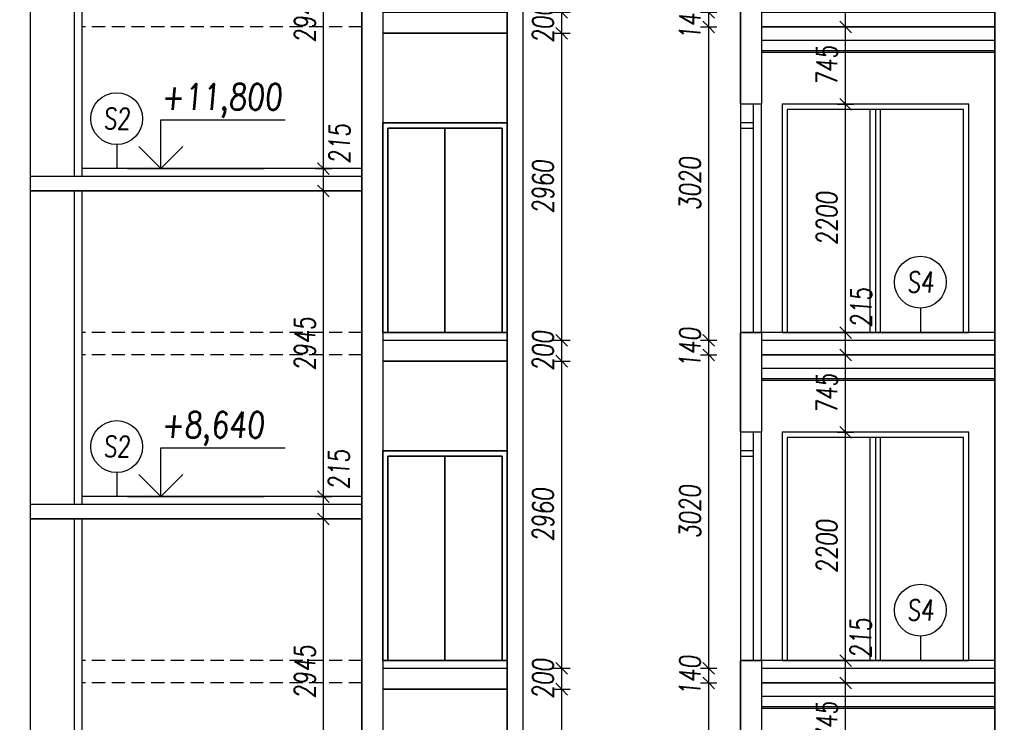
# Model space of a CAD drawing. Header units: millimetres. Extents: x -24606338 to 439687, y 151354 to 480404.
# Tile 24 of 93: x 261712 to 271204, y 194298 to 201067. Entities that reach past the tile are written whole.
import ezdxf
from ezdxf.enums import TextEntityAlignment as Align

# ---------------------------------------------------------------- set-up
doc = ezdxf.new("R2010")
doc.units = ezdxf.units.MM
doc.linetypes.add('ČERCHOVANÁ', pattern=[25.4, 12.7, -6.35, 0, -6.35])
doc.linetypes.add('ČÁRKOVANÁ', pattern=[19.05, 12.7, -6.35])
for name, color, linetype in [('DVERE', 4, 'Continuous'), ('KOTY', 7, 'Continuous'), ('NOVÁ INTERIERY', 240, 'Continuous'), ('OSY', 7, 'Continuous'), ('TENKA', 4, 'Continuous'), ('TLUSTA', 2, 'Continuous'), ('ŽB', 3, 'Continuous')]:
    doc.layers.add(name, color=color, linetype=linetype)
doc.styles.add('CS-ROMANS', font='romans.shx', dxfattribs={"width": 0.75, "oblique": 5})
doc.styles.add('CS-ROMANS_100', font='romans.shx', dxfattribs={"width": 0.75, "oblique": 5, "height": 200})
doc.styles.add('ROMANS', font='romans.shx', dxfattribs={"width": 0.75, "oblique": 5, "height": 200})
doc.dimstyles.new('A_KÓTA_100', dxfattribs={"dimtxt": 200, "dimasz": 4, "dimexe": 100, "dimexo": 1500, "dimgap": 80, "dimtad": 1, "dimdec": 0, "dimdsep": 46, "dimtxsty": 'CS-ROMANS_100', "dimblk": 'KOT_CARA20', "dimcen": 90, "dimse1": 1, "dimse2": 1, "dimclrd": 256, "dimclre": 256, "dimclrt": 256, "dimadec": 0, "dimazin": 0, "dimtfac": 1, "dimtdec": 0, "dimtix": 1, "dimtmove": 2, "dimatfit": 3, "dimldrblk": 'OBLIQUE', "dimfxl": 1, "dimfxlon": 1, "dimtolj": 1, "dimarcsym": 0})

# ---------------------------------------------------------------- blocks, each defined once
blk = doc.blocks.new('VÝŠKOVÁ KÓTA 1')
at = {"ltscale": 0.25}
for p, q in [((0, 3.758), (9.586, 3.758)), ((0, 0), (0, 3.758)), ((0, 0), (-1.697, 1.697)), ((0, 0), (1.697, 1.697))]:
    blk.add_line(p, q, dxfattribs=at)
at = {"style": 'ROMANS', "oblique": 5, "width": 0.8}
blk.add_attdef('VÝŠKA', (0, 4.539), '', height=2, dxfattribs=at)
blk = doc.blocks.new('KOT_CARA20')
for p, q in [((0, 0), (-14.1, -14.1)), ((0, 20), (0, -20)), ((0, 0), (14.1, 14.1))]:
    blk.add_line(p, q)
blk = doc.blocks.new('*D2808')
at = {"layer": 'Defpoints', "color": 0, "transparency": 16777216}
for p in [(264639.9, 196257.2), (265011.8, 196257.2), (265011.8, 193312.2)]:
    blk.add_point(p, dxfattribs=at)
at = {"layer": 'KOTY', "lineweight": -2, "transparency": 16777216}
blk.add_line((264639.9, 193316.2), (264639.9, 196253.2), dxfattribs=at)
at = {"layer": 'KOTY', "lineweight": -2, "transparency": 16777216, "xscale": 4, "yscale": 4, "zscale": 4}
for p, rotation in [((264639.9, 196257.2), 90), ((264639.9, 193312.2), 270)]:
    blk.add_blockref('KOT_CARA20', p, dxfattribs=dict(at, rotation=rotation))
at = {"layer": 'KOTY', "transparency": 16777216, "insert": (264459.9, 194784.7), "char_height": 200, "attachment_point": 5, "rotation": 90, "style": 'CS-ROMANS_100'}
blk.add_mtext('\\A1;2945', dxfattribs=at)
blk = doc.blocks.new('_OBLIQUE')
at = {"color": 0, "linetype": 'ByBlock', "ltscale": 15}
blk.add_line((-0.5, -0.5), (0.5, 0.5), dxfattribs=at)
blk = doc.blocks.new('*D2809')
at = {"layer": 'Defpoints', "color": 0, "transparency": 16777216}
for p in [(264639.9, 196472.2), (265011.8, 196472.2), (265011.8, 196257.2)]:
    blk.add_point(p, dxfattribs=at)
at = {"layer": 'KOTY', "lineweight": -2, "transparency": 16777216}
blk.add_line((264639.9, 196261.2), (264639.9, 196468.2), dxfattribs=at)
at = {"layer": 'KOTY', "lineweight": -2, "transparency": 16777216, "xscale": 4, "yscale": 4, "zscale": 4}
for p, rotation in [((264639.9, 196472.2), 90), ((264639.9, 196257.2), 270)]:
    blk.add_blockref('KOT_CARA20', p, dxfattribs=dict(at, rotation=rotation))
at = {"layer": 'KOTY', "transparency": 16777216, "insert": (264789, 196733.4), "char_height": 200, "attachment_point": 5, "rotation": 90, "style": 'CS-ROMANS_100'}
blk.add_mtext('\\A1;215', dxfattribs=at)
blk = doc.blocks.new('*D2810')
at = {"layer": 'Defpoints', "color": 0, "transparency": 16777216}
for p in [(264639.9, 199417.2), (265011.8, 199417.2), (265011.8, 196472.2)]:
    blk.add_point(p, dxfattribs=at)
at = {"layer": 'KOTY', "lineweight": -2, "transparency": 16777216}
blk.add_line((264639.9, 196476.2), (264639.9, 199413.2), dxfattribs=at)
at = {"layer": 'KOTY', "lineweight": -2, "transparency": 16777216, "xscale": 4, "yscale": 4, "zscale": 4}
for p, rotation in [((264639.9, 199417.2), 90), ((264639.9, 196472.2), 270)]:
    blk.add_blockref('KOT_CARA20', p, dxfattribs=dict(at, rotation=rotation))
at = {"layer": 'KOTY', "transparency": 16777216, "insert": (264459.9, 197944.7), "char_height": 200, "attachment_point": 5, "rotation": 90, "style": 'CS-ROMANS_100'}
blk.add_mtext('\\A1;2945', dxfattribs=at)
blk = doc.blocks.new('*D2811')
at = {"layer": 'Defpoints', "color": 0, "transparency": 16777216}
for p in [(264639.9, 199632.2), (265011.8, 199632.2), (265011.8, 199417.2)]:
    blk.add_point(p, dxfattribs=at)
at = {"layer": 'KOTY', "lineweight": -2, "transparency": 16777216}
blk.add_line((264639.9, 199421.2), (264639.9, 199628.2), dxfattribs=at)
at = {"layer": 'KOTY', "lineweight": -2, "transparency": 16777216, "xscale": 4, "yscale": 4, "zscale": 4}
for p, rotation in [((264639.9, 199632.2), 90), ((264639.9, 199417.2), 270)]:
    blk.add_blockref('KOT_CARA20', p, dxfattribs=dict(at, rotation=rotation))
at = {"layer": 'KOTY', "transparency": 16777216, "insert": (264795.6, 199871.9), "char_height": 200, "attachment_point": 5, "rotation": 90, "style": 'CS-ROMANS_100'}
blk.add_mtext('\\A1;215', dxfattribs=at)
blk = doc.blocks.new('*D2812')
at = {"layer": 'Defpoints', "color": 0, "transparency": 16777216}
for p in [(264639.9, 202577.2), (265011.8, 202577.2), (265011.8, 199632.2)]:
    blk.add_point(p, dxfattribs=at)
at = {"layer": 'KOTY', "lineweight": -2, "transparency": 16777216}
blk.add_line((264639.9, 199636.2), (264639.9, 202573.2), dxfattribs=at)
at = {"layer": 'KOTY', "lineweight": -2, "transparency": 16777216, "xscale": 4, "yscale": 4, "zscale": 4}
for p, rotation in [((264639.9, 202577.2), 90), ((264639.9, 199632.2), 270)]:
    blk.add_blockref('KOT_CARA20', p, dxfattribs=dict(at, rotation=rotation))
at = {"layer": 'KOTY', "transparency": 16777216, "insert": (264459.9, 201104.7), "char_height": 200, "attachment_point": 5, "rotation": 90, "style": 'CS-ROMANS_100'}
blk.add_mtext('\\A1;2945', dxfattribs=at)
blk = doc.blocks.new('*D2851')
at = {"layer": 'Defpoints', "color": 0, "transparency": 16777216}
for p in [(268861.8, 194677.2), (269674.2, 194677.2), (268861.8, 193932.2)]:
    blk.add_point(p, dxfattribs=at)
at = {"layer": 'KOTY', "lineweight": -2, "transparency": 16777216}
blk.add_line((269674.2, 193936.2), (269674.2, 194673.2), dxfattribs=at)
at = {"layer": 'KOTY', "lineweight": -2, "transparency": 16777216, "xscale": 4, "yscale": 4, "zscale": 4}
for p, rotation in [((269674.2, 194677.2), 90), ((269674.2, 193932.2), 270)]:
    blk.add_blockref('KOT_CARA20', p, dxfattribs=dict(at, rotation=rotation))
at = {"layer": 'KOTY', "transparency": 16777216, "insert": (269494.2, 194304.7), "char_height": 200, "attachment_point": 5, "rotation": 90, "style": 'CS-ROMANS_100'}
blk.add_mtext('\\A1;745', dxfattribs=at)
blk = doc.blocks.new('*D2852')
at = {"layer": 'Defpoints', "color": 0, "transparency": 16777216}
for p in [(268861.8, 194892.2), (269674.2, 194892.2), (268861.8, 194677.2)]:
    blk.add_point(p, dxfattribs=at)
at = {"layer": 'KOTY', "lineweight": -2, "transparency": 16777216}
blk.add_line((269674.2, 194681.2), (269674.2, 194888.2), dxfattribs=at)
at = {"layer": 'KOTY', "lineweight": -2, "transparency": 16777216, "xscale": 4, "yscale": 4, "zscale": 4}
for p, rotation in [((269674.2, 194892.2), 90), ((269674.2, 194677.2), 270)]:
    blk.add_blockref('KOT_CARA20', p, dxfattribs=dict(at, rotation=rotation))
at = {"layer": 'KOTY', "transparency": 16777216, "insert": (269819.2, 195108.4), "char_height": 200, "attachment_point": 5, "rotation": 90, "style": 'CS-ROMANS_100'}
blk.add_mtext('\\A1;215', dxfattribs=at)
blk = doc.blocks.new('*D2853')
at = {"layer": 'Defpoints', "color": 0, "transparency": 16777216}
for p in [(268861.8, 197092.2), (269674.2, 197092.2), (268861.8, 194892.2)]:
    blk.add_point(p, dxfattribs=at)
at = {"layer": 'KOTY', "lineweight": -2, "transparency": 16777216}
blk.add_line((269674.2, 194896.2), (269674.2, 197088.2), dxfattribs=at)
at = {"layer": 'KOTY', "lineweight": -2, "transparency": 16777216, "xscale": 4, "yscale": 4, "zscale": 4}
for p, rotation in [((269674.2, 197092.2), 90), ((269674.2, 194892.2), 270)]:
    blk.add_blockref('KOT_CARA20', p, dxfattribs=dict(at, rotation=rotation))
at = {"layer": 'KOTY', "transparency": 16777216, "insert": (269494.2, 195992.2), "char_height": 200, "attachment_point": 5, "rotation": 90, "style": 'CS-ROMANS_100'}
blk.add_mtext('\\A1;2200', dxfattribs=at)
blk = doc.blocks.new('*D2854')
at = {"layer": 'Defpoints', "color": 0, "transparency": 16777216}
for p in [(268861.8, 197837.2), (269674.2, 197837.2), (268861.8, 197092.2)]:
    blk.add_point(p, dxfattribs=at)
at = {"layer": 'KOTY', "lineweight": -2, "transparency": 16777216}
blk.add_line((269674.2, 197096.2), (269674.2, 197833.2), dxfattribs=at)
at = {"layer": 'KOTY', "lineweight": -2, "transparency": 16777216, "xscale": 4, "yscale": 4, "zscale": 4}
for p, rotation in [((269674.2, 197837.2), 90), ((269674.2, 197092.2), 270)]:
    blk.add_blockref('KOT_CARA20', p, dxfattribs=dict(at, rotation=rotation))
at = {"layer": 'KOTY', "transparency": 16777216, "insert": (269494.2, 197464.7), "char_height": 200, "attachment_point": 5, "rotation": 90, "style": 'CS-ROMANS_100'}
blk.add_mtext('\\A1;745', dxfattribs=at)
blk = doc.blocks.new('*D2855')
at = {"layer": 'Defpoints', "color": 0, "transparency": 16777216}
for p in [(268861.8, 198052.2), (269674.2, 198052.2), (268861.8, 197837.2)]:
    blk.add_point(p, dxfattribs=at)
at = {"layer": 'KOTY', "lineweight": -2, "transparency": 16777216}
blk.add_line((269674.2, 197841.2), (269674.2, 198048.2), dxfattribs=at)
at = {"layer": 'KOTY', "lineweight": -2, "transparency": 16777216, "xscale": 4, "yscale": 4, "zscale": 4}
for p, rotation in [((269674.2, 198052.2), 90), ((269674.2, 197837.2), 270)]:
    blk.add_blockref('KOT_CARA20', p, dxfattribs=dict(at, rotation=rotation))
at = {"layer": 'KOTY', "transparency": 16777216, "insert": (269824.7, 198293), "char_height": 200, "attachment_point": 5, "rotation": 90, "style": 'CS-ROMANS_100'}
blk.add_mtext('\\A1;215', dxfattribs=at)
blk = doc.blocks.new('*D2856')
at = {"layer": 'Defpoints', "color": 0, "transparency": 16777216}
for p in [(268861.8, 200252.2), (269674.2, 200252.2), (268861.8, 198052.2)]:
    blk.add_point(p, dxfattribs=at)
at = {"layer": 'KOTY', "lineweight": -2, "transparency": 16777216}
blk.add_line((269674.2, 198056.2), (269674.2, 200248.2), dxfattribs=at)
at = {"layer": 'KOTY', "lineweight": -2, "transparency": 16777216, "xscale": 4, "yscale": 4, "zscale": 4}
for p, rotation in [((269674.2, 200252.2), 90), ((269674.2, 198052.2), 270)]:
    blk.add_blockref('KOT_CARA20', p, dxfattribs=dict(at, rotation=rotation))
at = {"layer": 'KOTY', "transparency": 16777216, "insert": (269494.2, 199152.2), "char_height": 200, "attachment_point": 5, "rotation": 90, "style": 'CS-ROMANS_100'}
blk.add_mtext('\\A1;2200', dxfattribs=at)
blk = doc.blocks.new('*D2857')
at = {"layer": 'Defpoints', "color": 0, "transparency": 16777216}
for p in [(268861.8, 200997.2), (269674.2, 200997.2), (268861.8, 200252.2)]:
    blk.add_point(p, dxfattribs=at)
at = {"layer": 'KOTY', "lineweight": -2, "transparency": 16777216}
blk.add_line((269674.2, 200256.2), (269674.2, 200993.2), dxfattribs=at)
at = {"layer": 'KOTY', "lineweight": -2, "transparency": 16777216, "xscale": 4, "yscale": 4, "zscale": 4}
for p, rotation in [((269674.2, 200997.2), 90), ((269674.2, 200252.2), 270)]:
    blk.add_blockref('KOT_CARA20', p, dxfattribs=dict(at, rotation=rotation))
at = {"layer": 'KOTY', "transparency": 16777216, "insert": (269494.2, 200624.7), "char_height": 200, "attachment_point": 5, "rotation": 90, "style": 'CS-ROMANS_100'}
blk.add_mtext('\\A1;745', dxfattribs=at)
blk = doc.blocks.new('*D2858')
at = {"layer": 'Defpoints', "color": 0, "transparency": 16777216}
for p in [(268861.8, 201212.2), (269674.2, 201212.2), (268861.8, 200997.2)]:
    blk.add_point(p, dxfattribs=at)
at = {"layer": 'KOTY', "lineweight": -2, "transparency": 16777216}
blk.add_line((269674.2, 201001.2), (269674.2, 201208.2), dxfattribs=at)
at = {"layer": 'KOTY', "lineweight": -2, "transparency": 16777216, "xscale": 4, "yscale": 4, "zscale": 4}
for p, rotation in [((269674.2, 201212.2), 90), ((269674.2, 200997.2), 270)]:
    blk.add_blockref('KOT_CARA20', p, dxfattribs=dict(at, rotation=rotation))
at = {"layer": 'KOTY', "transparency": 16777216, "insert": (269850.3, 201454.6), "char_height": 200, "attachment_point": 5, "rotation": 90, "style": 'CS-ROMANS_100'}
blk.add_mtext('\\A1;215', dxfattribs=at)
blk = doc.blocks.new('*D3105')
at = {"layer": 'Defpoints', "color": 0, "transparency": 16777216}
for p in [(266330.1, 194617.2), (266937.1, 194617.2), (266292, 191657.2)]:
    blk.add_point(p, dxfattribs=at)
at = {"layer": 'KOTY', "lineweight": -2, "transparency": 16777216}
blk.add_line((266937.1, 191661.2), (266937.1, 194613.2), dxfattribs=at)
at = {"layer": 'KOTY', "lineweight": -2, "transparency": 16777216, "xscale": 4, "yscale": 4, "zscale": 4}
for p, rotation in [((266937.1, 194617.2), 90), ((266937.1, 191657.2), 270)]:
    blk.add_blockref('KOT_CARA20', p, dxfattribs=dict(at, rotation=rotation))
at = {"layer": 'KOTY', "transparency": 16777216, "insert": (266757.1, 193137.2), "char_height": 200, "attachment_point": 5, "rotation": 90, "style": 'CS-ROMANS_100'}
blk.add_mtext('\\A1;2960', dxfattribs=at)
blk = doc.blocks.new('*D3106')
at = {"layer": 'Defpoints', "color": 0, "transparency": 16777216}
for p in [(266323.1, 194817.2), (266937.1, 194817.2), (266330.1, 194617.2)]:
    blk.add_point(p, dxfattribs=at)
at = {"layer": 'KOTY', "lineweight": -2, "transparency": 16777216}
for p, q in [((266937.1, 194821.2), (266937.1, 194825.2)), ((266937.1, 194617.2), (266937.1, 194817.2)), ((266937.1, 194613.2), (266937.1, 194609.2))]:
    blk.add_line(p, q, dxfattribs=at)
at = {"layer": 'KOTY', "lineweight": -2, "transparency": 16777216, "xscale": 4, "yscale": 4, "zscale": 4}
for p, rotation in [((266937.1, 194817.2), 270), ((266937.1, 194617.2), 90)]:
    blk.add_blockref('KOT_CARA20', p, dxfattribs=dict(at, rotation=rotation))
at = {"layer": 'KOTY', "transparency": 16777216, "insert": (266757.1, 194717.2), "char_height": 200, "attachment_point": 5, "rotation": 90, "style": 'CS-ROMANS_100'}
blk.add_mtext('\\A1;200', dxfattribs=at)
blk = doc.blocks.new('*D3107')
at = {"layer": 'Defpoints', "color": 0, "transparency": 16777216}
for p in [(266323.1, 197777.2), (266937.1, 197777.2), (266323.1, 194817.2)]:
    blk.add_point(p, dxfattribs=at)
at = {"layer": 'KOTY', "lineweight": -2, "transparency": 16777216}
blk.add_line((266937.1, 194821.2), (266937.1, 197773.2), dxfattribs=at)
at = {"layer": 'KOTY', "lineweight": -2, "transparency": 16777216, "xscale": 4, "yscale": 4, "zscale": 4}
for p, rotation in [((266937.1, 197777.2), 90), ((266937.1, 194817.2), 270)]:
    blk.add_blockref('KOT_CARA20', p, dxfattribs=dict(at, rotation=rotation))
at = {"layer": 'KOTY', "transparency": 16777216, "insert": (266757.1, 196297.2), "char_height": 200, "attachment_point": 5, "rotation": 90, "style": 'CS-ROMANS_100'}
blk.add_mtext('\\A1;2960', dxfattribs=at)
blk = doc.blocks.new('*D3108')
at = {"layer": 'Defpoints', "color": 0, "transparency": 16777216}
for p in [(266309.1, 197977.2), (266937.1, 197977.2), (266323.1, 197777.2)]:
    blk.add_point(p, dxfattribs=at)
at = {"layer": 'KOTY', "lineweight": -2, "transparency": 16777216}
for p, q in [((266937.1, 197981.2), (266937.1, 197985.2)), ((266937.1, 197777.2), (266937.1, 197977.2)), ((266937.1, 197773.2), (266937.1, 197769.2))]:
    blk.add_line(p, q, dxfattribs=at)
at = {"layer": 'KOTY', "lineweight": -2, "transparency": 16777216, "xscale": 4, "yscale": 4, "zscale": 4}
for p, rotation in [((266937.1, 197977.2), 270), ((266937.1, 197777.2), 90)]:
    blk.add_blockref('KOT_CARA20', p, dxfattribs=dict(at, rotation=rotation))
at = {"layer": 'KOTY', "transparency": 16777216, "insert": (266757.1, 197877.2), "char_height": 200, "attachment_point": 5, "rotation": 90, "style": 'CS-ROMANS_100'}
blk.add_mtext('\\A1;200', dxfattribs=at)
blk = doc.blocks.new('*D3109')
at = {"layer": 'Defpoints', "color": 0, "transparency": 16777216}
for p in [(266265, 200937.2), (266937.1, 200937.2), (266309.1, 197977.2)]:
    blk.add_point(p, dxfattribs=at)
at = {"layer": 'KOTY', "lineweight": -2, "transparency": 16777216}
blk.add_line((266937.1, 197981.2), (266937.1, 200933.2), dxfattribs=at)
at = {"layer": 'KOTY', "lineweight": -2, "transparency": 16777216, "xscale": 4, "yscale": 4, "zscale": 4}
for p, rotation in [((266937.1, 200937.2), 90), ((266937.1, 197977.2), 270)]:
    blk.add_blockref('KOT_CARA20', p, dxfattribs=dict(at, rotation=rotation))
at = {"layer": 'KOTY', "transparency": 16777216, "insert": (266757.1, 199457.2), "char_height": 200, "attachment_point": 5, "rotation": 90, "style": 'CS-ROMANS_100'}
blk.add_mtext('\\A1;2960', dxfattribs=at)
blk = doc.blocks.new('*D3110')
at = {"layer": 'Defpoints', "color": 0, "transparency": 16777216}
for p in [(266278.2, 201137.2), (266937.1, 201137.2), (266265, 200937.2)]:
    blk.add_point(p, dxfattribs=at)
at = {"layer": 'KOTY', "lineweight": -2, "transparency": 16777216}
for p, q in [((266937.1, 201141.2), (266937.1, 201145.2)), ((266937.1, 200937.2), (266937.1, 201137.2)), ((266937.1, 200933.2), (266937.1, 200929.2))]:
    blk.add_line(p, q, dxfattribs=at)
at = {"layer": 'KOTY', "lineweight": -2, "transparency": 16777216, "xscale": 4, "yscale": 4, "zscale": 4}
for p, rotation in [((266937.1, 201137.2), 270), ((266937.1, 200937.2), 90)]:
    blk.add_blockref('KOT_CARA20', p, dxfattribs=dict(at, rotation=rotation))
at = {"layer": 'KOTY', "transparency": 16777216, "insert": (266757.1, 201037.2), "char_height": 200, "attachment_point": 5, "rotation": 90, "style": 'CS-ROMANS_100'}
blk.add_mtext('\\A1;200', dxfattribs=at)
blk = doc.blocks.new('*D3148')
at = {"layer": 'Defpoints', "color": 0, "transparency": 16777216}
for p in [(268354.2, 194677.2), (269045.4, 194677.2), (268995.1, 191657.2)]:
    blk.add_point(p, dxfattribs=at)
at = {"layer": 'KOTY', "lineweight": -2, "transparency": 16777216}
blk.add_line((268354.2, 191661.2), (268354.2, 194673.2), dxfattribs=at)
at = {"layer": 'KOTY', "lineweight": -2, "transparency": 16777216, "xscale": 4, "yscale": 4, "zscale": 4}
for p, rotation in [((268354.2, 194677.2), 90), ((268354.2, 191657.2), 270)]:
    blk.add_blockref('KOT_CARA20', p, dxfattribs=dict(at, rotation=rotation))
at = {"layer": 'KOTY', "transparency": 16777216, "insert": (268174.2, 193167.2), "char_height": 200, "attachment_point": 5, "rotation": 90, "style": 'CS-ROMANS_100'}
blk.add_mtext('\\A1;3020', dxfattribs=at)
blk = doc.blocks.new('*D3149')
at = {"layer": 'Defpoints', "color": 0, "transparency": 16777216}
for p in [(268354.2, 194817.2), (269011.8, 194817.2), (269045.4, 194677.2)]:
    blk.add_point(p, dxfattribs=at)
at = {"layer": 'KOTY', "lineweight": -2, "transparency": 16777216}
for p, q in [((268354.2, 194821.2), (268354.2, 194825.2)), ((268354.2, 194677.2), (268354.2, 194817.2)), ((268354.2, 194673.2), (268354.2, 194669.2))]:
    blk.add_line(p, q, dxfattribs=at)
at = {"layer": 'KOTY', "lineweight": -2, "transparency": 16777216, "xscale": 4, "yscale": 4, "zscale": 4}
for p, rotation in [((268354.2, 194817.2), 270), ((268354.2, 194677.2), 90)]:
    blk.add_blockref('KOT_CARA20', p, dxfattribs=dict(at, rotation=rotation))
at = {"layer": 'KOTY', "transparency": 16777216, "insert": (268174.2, 194747.2), "char_height": 200, "attachment_point": 5, "rotation": 90, "style": 'CS-ROMANS_100'}
blk.add_mtext('\\A1;140', dxfattribs=at)
blk = doc.blocks.new('*D3150')
at = {"layer": 'Defpoints', "color": 0, "transparency": 16777216}
for p in [(268354.2, 197837.2), (269186.3, 197837.2), (269011.8, 194817.2)]:
    blk.add_point(p, dxfattribs=at)
at = {"layer": 'KOTY', "lineweight": -2, "transparency": 16777216}
blk.add_line((268354.2, 194821.2), (268354.2, 197833.2), dxfattribs=at)
at = {"layer": 'KOTY', "lineweight": -2, "transparency": 16777216, "xscale": 4, "yscale": 4, "zscale": 4}
for p, rotation in [((268354.2, 197837.2), 90), ((268354.2, 194817.2), 270)]:
    blk.add_blockref('KOT_CARA20', p, dxfattribs=dict(at, rotation=rotation))
at = {"layer": 'KOTY', "transparency": 16777216, "insert": (268174.2, 196327.2), "char_height": 200, "attachment_point": 5, "rotation": 90, "style": 'CS-ROMANS_100'}
blk.add_mtext('\\A1;3020', dxfattribs=at)
blk = doc.blocks.new('*D3151')
at = {"layer": 'Defpoints', "color": 0, "transparency": 16777216}
for p in [(268354.2, 197977.2), (269182.3, 197977.2), (269186.3, 197837.2)]:
    blk.add_point(p, dxfattribs=at)
at = {"layer": 'KOTY', "lineweight": -2, "transparency": 16777216}
for p, q in [((268354.2, 197981.2), (268354.2, 197985.2)), ((268354.2, 197837.2), (268354.2, 197977.2)), ((268354.2, 197833.2), (268354.2, 197829.2))]:
    blk.add_line(p, q, dxfattribs=at)
at = {"layer": 'KOTY', "lineweight": -2, "transparency": 16777216, "xscale": 4, "yscale": 4, "zscale": 4}
for p, rotation in [((268354.2, 197977.2), 270), ((268354.2, 197837.2), 90)]:
    blk.add_blockref('KOT_CARA20', p, dxfattribs=dict(at, rotation=rotation))
at = {"layer": 'KOTY', "transparency": 16777216, "insert": (268174.2, 197907.2), "char_height": 200, "attachment_point": 5, "rotation": 90, "style": 'CS-ROMANS_100'}
blk.add_mtext('\\A1;140', dxfattribs=at)
blk = doc.blocks.new('*D3152')
at = {"layer": 'Defpoints', "color": 0, "transparency": 16777216}
for p in [(268354.2, 200997.2), (269172.8, 200997.2), (269182.3, 197977.2)]:
    blk.add_point(p, dxfattribs=at)
at = {"layer": 'KOTY', "lineweight": -2, "transparency": 16777216}
blk.add_line((268354.2, 197981.2), (268354.2, 200993.2), dxfattribs=at)
at = {"layer": 'KOTY', "lineweight": -2, "transparency": 16777216, "xscale": 4, "yscale": 4, "zscale": 4}
for p, rotation in [((268354.2, 200997.2), 90), ((268354.2, 197977.2), 270)]:
    blk.add_blockref('KOT_CARA20', p, dxfattribs=dict(at, rotation=rotation))
at = {"layer": 'KOTY', "transparency": 16777216, "insert": (268174.2, 199487.2), "char_height": 200, "attachment_point": 5, "rotation": 90, "style": 'CS-ROMANS_100'}
blk.add_mtext('\\A1;3020', dxfattribs=at)
blk = doc.blocks.new('*D3153')
at = {"layer": 'Defpoints', "color": 0, "transparency": 16777216}
for p in [(268354.2, 201137.2), (269192.2, 201137.2), (269172.8, 200997.2)]:
    blk.add_point(p, dxfattribs=at)
at = {"layer": 'KOTY', "lineweight": -2, "transparency": 16777216}
for p, q in [((268354.2, 201141.2), (268354.2, 201145.2)), ((268354.2, 200997.2), (268354.2, 201137.2)), ((268354.2, 200993.2), (268354.2, 200989.2))]:
    blk.add_line(p, q, dxfattribs=at)
at = {"layer": 'KOTY', "lineweight": -2, "transparency": 16777216, "xscale": 4, "yscale": 4, "zscale": 4}
for p, rotation in [((268354.2, 201137.2), 270), ((268354.2, 200997.2), 90)]:
    blk.add_blockref('KOT_CARA20', p, dxfattribs=dict(at, rotation=rotation))
at = {"layer": 'KOTY', "transparency": 16777216, "insert": (268174.2, 201067.2), "char_height": 200, "attachment_point": 5, "rotation": 90, "style": 'CS-ROMANS_100'}
blk.add_mtext('\\A1;140', dxfattribs=at)
blk = doc.blocks.new('*D3231')
at = {"layer": 'Defpoints', "color": 0, "transparency": 16777216}
for p in [(270895.9, 253754.2), (281915.1, 253754.2), (277973.8, 191457.2)]:
    blk.add_point(p, dxfattribs=at)
at = {"layer": 'KOTY', "lineweight": -2, "transparency": 16777216}
blk.add_line((281915.1, 191461.2), (281915.1, 253750.2), dxfattribs=at)
at = {"layer": 'KOTY', "lineweight": -2, "transparency": 16777216, "xscale": 4, "yscale": 4, "zscale": 4}
for p, rotation in [((281915.1, 253754.2), 90), ((281915.1, 191457.2), 270)]:
    blk.add_blockref('KOT_CARA20', p, dxfattribs=dict(at, rotation=rotation))
at = {"layer": 'KOTY', "transparency": 16777216, "insert": (281735.1, 222605.7), "char_height": 200, "attachment_point": 5, "rotation": 90, "style": 'CS-ROMANS_100'}
blk.add_mtext('\\A1;62297', dxfattribs=at)

msp = doc.modelspace()

# ---------------------------------------------------------------- linework, layer by layer
at = {"layer": 'DVERE'}
for points in [[(269061.809, 198052.158), (270861.809, 198052.158), (270861.809, 200252.158), (269061.809, 200252.158)], [(269061.809, 198052.158), (270861.809, 198052.158), (270861.809, 200252.158), (269061.809, 200252.158)], [(265211.809, 198052.158), (266411.809, 198052.158), (266411.809, 200072.158), (265211.809, 200072.158)], [(265261.809, 198052.158), (266361.809, 198052.158), (266361.809, 200022.158), (265261.809, 200022.158)], [(269061.809, 194892.158), (270861.809, 194892.158), (270861.809, 197092.158), (269061.809, 197092.158)], [(265211.809, 194892.158), (266411.809, 194892.158), (266411.809, 196912.158), (265211.809, 196912.158)], [(265261.809, 194892.158), (266361.809, 194892.158), (266361.809, 196862.158), (265261.809, 196862.158)]]:
    msp.add_lwpolyline(points, close=True, dxfattribs=at)
at = {"layer": 'KOTY'}
for p, q in [((262646.843, 199864.118), (262646.843, 199632.158)), ((270395.064, 198288.146), (270395.064, 198056.186)), ((262646.843, 196704.118), (262646.843, 196472.158)), ((270395.064, 195128.146), (270395.064, 194896.186))]:
    msp.add_line(p, q, dxfattribs=at)
at = {"layer": 'KOTY', "linetype": 'ByBlock'}
for p, q in [((262750.672, 199632.158), (264067.766, 199632.158)), ((262750.672, 196472.158), (264067.766, 196472.158))]:
    msp.add_line(p, q, dxfattribs=at)
at = {"layer": 'KOTY', "ltscale": 20}
for centre in [(262646.843, 200114.118), (270395.064, 198538.146), (262646.843, 196954.118), (270395.064, 195378.146)]:
    msp.add_circle(centre, 250, dxfattribs=at)
at = {"layer": 'NOVÁ INTERIERY'}
for p, q in [((269911.809, 198052.158), (269911.809, 200202.158)), ((269961.809, 200202.158), (269961.809, 198052.158)), ((270011.809, 198052.158), (270011.809, 200202.158)), ((269911.809, 194892.158), (269911.809, 197042.158)), ((269961.809, 197042.158), (269961.809, 194892.158)), ((270011.809, 194892.158), (270011.809, 197042.158))]:
    msp.add_line(p, q, dxfattribs=at)
for points in [[(271111.809, 200867.158), (268861.809, 200867.158)], [(271111.809, 200767.158), (268861.809, 200767.158)], [(271111.809, 200752.158), (268861.809, 200752.158)], [(271111.809, 197707.158), (268861.809, 197707.158)], [(271111.809, 197607.158), (268861.809, 197607.158)], [(271111.809, 197592.158), (268861.809, 197592.158)], [(271111.809, 194547.158), (268861.809, 194547.158)], [(271111.809, 194447.158), (268861.809, 194447.158)], [(271111.809, 194432.158), (268861.809, 194432.158)]]:
    msp.add_lwpolyline(points, dxfattribs=at)
for points in [[(269061.809, 198052.158), (270861.809, 198052.158), (270861.809, 200252.158), (269061.809, 200252.158)], [(269111.809, 198052.158), (270811.809, 198052.158), (270811.809, 200202.158), (269111.809, 200202.158)], [(265211.809, 200072.158), (266411.809, 200072.158), (266411.809, 198052.158), (265211.809, 198052.158)], [(265261.809, 200022.158), (265811.809, 200022.158), (265811.809, 198052.158), (265261.809, 198052.158)], [(265811.809, 200022.158), (266361.809, 200022.158), (266361.809, 198052.158), (265811.809, 198052.158)], [(269061.809, 194892.158), (270861.809, 194892.158), (270861.809, 197092.158), (269061.809, 197092.158)], [(269111.809, 194892.158), (270811.809, 194892.158), (270811.809, 197042.158), (269111.809, 197042.158)], [(265211.809, 196912.158), (266411.809, 196912.158), (266411.809, 194892.158), (265211.809, 194892.158)], [(265261.809, 196862.158), (265811.809, 196862.158), (265811.809, 194892.158), (265261.809, 194892.158)], [(265811.809, 196862.158), (266361.809, 196862.158), (266361.809, 194892.158), (265811.809, 194892.158)]]:
    msp.add_lwpolyline(points, close=True, dxfattribs=at)
at = {"layer": 'OSY', "linetype": 'ČERCHOVANÁ', "ltscale": 25}
for p, q in [((265011.809, 251607.158), (265011.809, 174688.935)), ((265011.809, 200096.024), (265011.809, 191318.616))]:
    msp.add_line(p, q, dxfattribs=at)
at = {"layer": 'TENKA', "linetype": 'ČÁRKOVANÁ', "ltscale": 10}
for points in [[(265011.809, 200997.158), (262311.809, 200997.158)], [(265011.809, 198052.158), (262311.809, 198052.158)], [(265011.809, 197837.158), (262311.809, 197837.158)], [(265011.809, 194892.158), (262311.809, 194892.158)], [(265011.809, 194677.158), (262311.809, 194677.158)]]:
    msp.add_lwpolyline(points, dxfattribs=at)
at = {"layer": 'TENKA'}
for points in [[(268661.809, 198052.158), (268861.809, 198052.158), (268861.809, 200252.158), (268661.809, 200252.158)], [(268661.809, 200022.158), (268786.809, 200022.158), (268786.809, 200072.158), (268661.809, 200072.158)], [(268661.809, 194892.158), (268861.809, 194892.158), (268861.809, 197092.158), (268661.809, 197092.158)], [(268661.809, 196862.158), (268786.809, 196862.158), (268786.809, 196912.158), (268661.809, 196912.158)]]:
    msp.add_lwpolyline(points, close=True, dxfattribs=at)
for points in [[(268786.809, 198052.158), (268786.809, 200252.158)], [(265011.809, 199557.158), (262311.809, 199557.158)], [(268861.809, 198052.158), (268861.809, 197977.158)], [(266411.809, 197977.158), (265211.809, 197977.158)], [(271111.809, 197977.158), (268861.809, 197977.158)], [(268786.809, 194892.158), (268786.809, 197092.158)], [(265011.809, 196397.158), (262311.809, 196397.158)], [(268861.809, 194892.158), (268861.809, 194817.158)], [(266411.809, 194817.158), (265211.809, 194817.158)], [(271111.809, 194817.158), (268861.809, 194817.158)]]:
    msp.add_lwpolyline(points, dxfattribs=at)
at = {"layer": 'TLUSTA'}
for points in [[(261811.809, 249627.158), (261811.809, 179302.158)], [(265011.809, 249627.158), (265011.809, 179112.158)], [(265011.809, 249627.158), (265011.809, 179112.158)], [(265211.809, 249627.158), (265211.809, 179302.158)], [(266411.809, 249627.158), (266411.809, 179302.158)], [(266561.809, 249627.158), (266561.809, 179352.158)], [(271111.809, 245392.158), (271111.809, 191157.158)], [(262236.809, 202577.158), (262236.809, 199557.158)], [(262311.809, 202577.158), (262311.809, 199557.158)], [(268661.809, 201212.158), (268661.809, 200252.158)], [(271111.809, 200997.158), (268861.809, 200997.158)], [(268861.809, 200997.158), (268861.809, 200252.158)], [(266411.809, 200937.158), (265211.809, 200937.158)], [(268861.809, 200252.158), (268661.809, 200252.158)], [(265011.809, 199632.158), (262311.809, 199632.158)], [(262311.809, 199557.158), (261811.809, 199557.158)], [(265011.809, 199417.158), (261811.809, 199417.158)], [(262236.809, 199417.158), (262236.809, 196397.158)], [(262311.809, 199417.158), (262311.809, 196397.158)], [(266411.809, 198052.158), (265211.809, 198052.158)], [(271111.809, 198052.158), (268661.809, 198052.158)], [(268661.809, 198052.158), (268661.809, 197092.158)], [(271111.809, 197837.158), (268861.809, 197837.158)], [(268861.809, 197837.158), (268861.809, 197092.158)], [(266411.809, 197777.158), (265211.809, 197777.158)], [(268861.809, 197092.158), (268661.809, 197092.158)], [(262311.809, 196397.158), (261811.809, 196397.158)], [(265011.809, 196472.158), (262311.809, 196472.158)], [(265011.809, 196257.158), (261811.809, 196257.158)], [(262236.809, 196257.158), (262236.809, 193237.158)], [(262311.809, 196257.158), (262311.809, 193237.158)], [(266411.809, 194892.158), (265211.809, 194892.158)], [(271111.809, 194892.158), (268661.809, 194892.158)], [(268661.809, 194892.158), (268661.809, 193932.158)], [(266411.809, 194617.158), (265211.809, 194617.158)], [(271111.809, 194677.158), (268861.809, 194677.158)], [(268861.809, 194677.158), (268861.809, 193932.158)]]:
    msp.add_lwpolyline(points, dxfattribs=at)
at = {"layer": 'ŽB'}
for points in [[(265011.809, 249627.158), (265211.809, 249627.158), (265211.809, 179302.158), (265011.809, 179302.158)], [(266411.809, 249627.158), (266561.809, 249627.158), (266561.809, 179352.158), (266411.809, 179352.158)], [(271111.809, 245392.158), (271311.809, 245392.158), (271311.809, 191157.158), (271111.809, 191157.158)], [(261611.809, 245237.158), (261811.809, 245237.158), (261811.809, 179302.158), (261611.809, 179302.158)], [(268661.809, 201212.158), (268861.809, 201212.158), (268861.809, 200252.158), (268661.809, 200252.158)], [(265211.809, 200937.158), (266411.809, 200937.158), (266411.809, 201137.158), (265211.809, 201137.158)], [(268861.809, 200997.158), (271111.809, 200997.158), (271111.809, 201137.158), (268861.809, 201137.158)], [(261811.809, 199417.158), (265011.809, 199417.158), (265011.809, 199557.158), (261811.809, 199557.158)], [(268661.809, 198052.158), (268861.809, 198052.158), (268861.809, 197092.158), (268661.809, 197092.158)], [(265211.809, 197777.158), (266411.809, 197777.158), (266411.809, 197977.158), (265211.809, 197977.158)], [(268861.809, 197837.158), (271111.809, 197837.158), (271111.809, 197977.158), (268861.809, 197977.158)], [(261811.809, 196257.158), (265011.809, 196257.158), (265011.809, 196397.158), (261811.809, 196397.158)], [(268661.809, 194892.158), (268861.809, 194892.158), (268861.809, 193932.158), (268661.809, 193932.158)], [(265211.809, 194617.158), (266411.809, 194617.158), (266411.809, 194817.158), (265211.809, 194817.158)], [(268861.809, 194677.158), (271111.809, 194677.158), (271111.809, 194817.158), (268861.809, 194817.158)]]:
    msp.add_lwpolyline(points, close=True, dxfattribs=at)

# ---------------------------------------------------------------- block references
at = {"layer": 'KOTY', "xscale": 125, "yscale": 125, "zscale": 125}
for p, values in [((263073.646, 199632.158), {'VÝŠKA': '+11,800'}), ((263073.646, 196472.158), {'VÝŠKA': '+8,640'})]:
    msp.add_blockref('VÝŠKOVÁ KÓTA 1', p, dxfattribs=at).add_auto_attribs(values)

# ---------------------------------------------------------------- texts
at = {"layer": 'KOTY', "ltscale": 20, "style": 'CS-ROMANS', "oblique": 5, "width": 0.75}
for s, p in [('S2', (262646.843, 200114.118)), ('S4', (270395.064, 198538.146)), ('S2', (262646.843, 196954.118)), ('S4', (270395.064, 195378.146))]:
    msp.add_text(s, height=200, dxfattribs=at).set_placement(p, align=Align.MIDDLE)

# ---------------------------------------------------------------- dimensions: what is measured, and where the dimension line sits
at = {"layer": 'KOTY'}
for base, p1, p2, picture, middle in [((281915.056, 253754.158), (277973.796, 191457.158), (270895.946, 253754.158), '*D3231', (281735.056, 222605.658)), ((264639.861, 202577.158), (265011.809, 199632.158), (265011.809, 202577.158), '*D2812', (264459.861, 201104.658)), ((266937.071, 201137.158), (266265.048, 200937.158), (266278.181, 201137.158), '*D3110', (266757.071, 201037.158)), ((268354.17, 201137.158), (269172.77, 200997.158), (269192.235, 201137.158), '*D3153', (268174.17, 201067.158)), ((268354.17, 200997.158), (269182.326, 197977.158), (269172.77, 200997.158), '*D3152', (268174.17, 199487.158)), ((269674.157, 200997.158), (268861.809, 200252.158), (268861.809, 200997.158), '*D2857', (269494.157, 200624.658)), ((266937.071, 200937.158), (266309.138, 197977.158), (266265.048, 200937.158), '*D3109', (266757.071, 199457.158)), ((269674.157, 200252.158), (268861.809, 198052.158), (268861.809, 200252.158), '*D2856', (269494.157, 199152.158)), ((264639.861, 199417.158), (265011.809, 196472.158), (265011.809, 199417.158), '*D2810', (264459.861, 197944.658)), ((266937.071, 197977.158), (266323.092, 197777.158), (266309.138, 197977.158), '*D3108', (266757.071, 197877.158)), ((268354.17, 197977.158), (269186.255, 197837.158), (269182.326, 197977.158), '*D3151', (268174.17, 197907.158)), ((266937.071, 197777.158), (266323.092, 194817.158), (266323.092, 197777.158), '*D3107', (266757.071, 196297.158)), ((268354.17, 197837.158), (269011.829, 194817.158), (269186.255, 197837.158), '*D3150', (268174.17, 196327.158)), ((269674.157, 197837.158), (268861.809, 197092.158), (268861.809, 197837.158), '*D2854', (269494.157, 197464.658)), ((269674.157, 197092.158), (268861.809, 194892.158), (268861.809, 197092.158), '*D2853', (269494.157, 195992.158)), ((264639.861, 196257.158), (265011.809, 193312.158), (265011.809, 196257.158), '*D2808', (264459.861, 194784.658)), ((268354.17, 194817.158), (269045.366, 194677.158), (269011.829, 194817.158), '*D3149', (268174.17, 194747.158)), ((266937.071, 194817.158), (266330.069, 194617.158), (266323.092, 194817.158), '*D3106', (266757.071, 194717.158)), ((268354.17, 194677.158), (268995.061, 191657.158), (269045.366, 194677.158), '*D3148', (268174.17, 193167.158)), ((269674.157, 194677.158), (268861.809, 193932.158), (268861.809, 194677.158), '*D2851', (269494.157, 194304.658)), ((266937.071, 194617.158), (266292.018, 191657.158), (266330.069, 194617.158), '*D3105', (266757.071, 193137.158))]:
    dim = msp.add_linear_dim(base=base, p1=p1, p2=p2, angle=90, dimstyle='A_KÓTA_100', dxfattribs=at)
    dim.commit()
    dim.dimension.update_dxf_attribs({"geometry": picture, "text_midpoint": middle})
for base, p1, p2, picture, middle in [((269674.157, 201212.158), (268861.809, 200997.158), (268861.809, 201212.158), '*D2858', (269850.289, 201454.566)), ((264639.861, 199632.158), (265011.809, 199417.158), (265011.809, 199632.158), '*D2811', (264795.607, 199871.89)), ((269674.157, 198052.158), (268861.809, 197837.158), (268861.809, 198052.158), '*D2855', (269824.746, 198292.978)), ((264639.861, 196472.158), (265011.809, 196257.158), (265011.809, 196472.158), '*D2809', (264789.029, 196733.384)), ((269674.157, 194892.158), (268861.809, 194677.158), (268861.809, 194892.158), '*D2852', (269819.175, 195108.414))]:
    dim = msp.add_linear_dim(base=base, p1=p1, p2=p2, angle=90, dimstyle='A_KÓTA_100', dxfattribs=at)
    dim.commit()
    dim.dimension.update_dxf_attribs({"geometry": picture, "text_midpoint": middle, "dimtype": 160})

doc.saveas('drawing.dxf')
